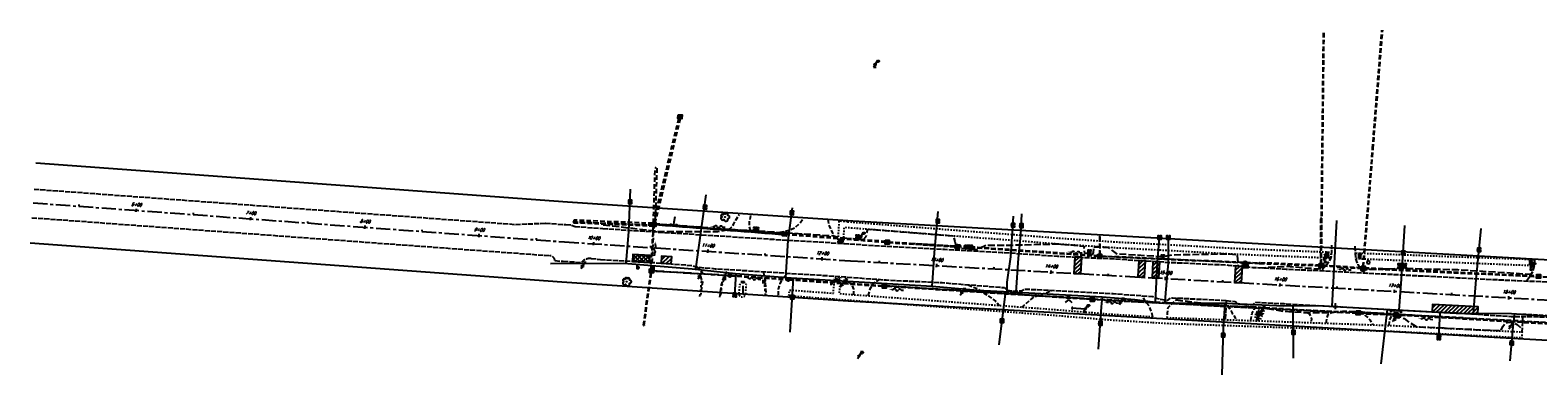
# Model space of a CAD drawing. Extents: x 1880404 to 3762880, y 267072 to 534593.
# Tile 1 of 7: x 1880404 to 1881719, y 267231 to 267531. Entities that reach past the tile are written whole.
import ezdxf
from ezdxf.enums import TextEntityAlignment as Align

# ---------------------------------------------------------------- set-up
doc = ezdxf.new("R2010")
doc.units = 0
doc.header["$LTSCALE"] = 20
doc.header["$MEASUREMENT"] = 0
for name, pattern in [('DR_X_STM (no text)', [0.3, 0.2, -0.1]), ('GE_X_CENTERLINE 2', [1, 0.625, -0.125, 0.125, -0.125]), ('PV_X_CURB', [0.27, 0.22, -0.05]), ('PV_X_DRIVE', [0.25, 0.175, -0.075]), ('PV_X_EP', [0.27, 0.22, -0.05]), ('PV_X_Shoulder', [0.4, 0.3, -0.1]), ('X_Existing 2', [0.125, 0.0625, -0.0625]), ('X_Existing 3', [0.2, 0.1, -0.1])]:
    doc.linetypes.add(name, pattern=pattern)
doc.layers.get('0').update_dxf_attribs({"linetype": 'CONTINUOUS', "plot": 0})
for name, color, linetype in [('DR_P_HEADWALL', 110, 'CONTINUOUS'), ('DR_P_STM', 130, 'CONTINUOUS'), ('DR_X_BLOCKS', 124, 'CONTINUOUS'), ('DR_X_FLOW', 124, 'CONTINUOUS'), ('DR_X_FLOW_ARROW', 124, 'CONTINUOUS'), ('DR_X_STM', 124, 'DR_X_STM (no text)'), ('GE_X_CL_ROAD', 2, 'GE_X_CENTERLINE 2'), ('GE_X_TEXT', 2, 'CONTINUOUS'), ('PV_P_REPLACEMENT_HATCH', 8, 'CONTINUOUS'), ('PV_X_CURB_RAMP', 1, 'PV_X_CURB'), ('PV_X_DRIVE', 11, 'PV_X_DRIVE'), ('PV_X_EOP', 240, 'PV_X_EP'), ('PV_X_SHOULDER', 33, 'PV_X_Shoulder'), ('PV_X_WALK', 1, 'X_Existing 2'), ('RD_X_BLOCKS', 1, 'CONTINUOUS'), ('RD_X_MBPB', 1, 'CONTINUOUS'), ('RD_X_MISC', 1, 'X_Existing 3'), ('RW_X_RW', 220, 'RW_X_Ex RW'), ('SN_X_BLOCKS', 94, 'CONTINUOUS'), ('SN_X_SIGN_PRIVATE', 2, 'CONTINUOUS'), ('SN_X_SIGN_PUBLIC', 94, 'CONTINUOUS'), ('UT_P_TELE_BLOCKS', 30, 'CONTINUOUS'), ('UT_X_GUY', 1, 'CONTINUOUS'), ('UT_X_POLES', 1, 'CONTINUOUS'), ('UT_X_TELE_BLOCKS', 32, 'CONTINUOUS'), ('UT_X_WATER', 150, 'UT_X_WATER'), ('UT_X_WATER_BLOCKS', 150, 'CONTINUOUS'), ('VG_X_BLOCKS', 94, 'CONTINUOUS'), ('VG_X_LANDSCAPE', 94, 'X_Existing 2')]:
    doc.layers.add(name, color=color, linetype=linetype)
doc.styles.add('LINETYPE', font='romans.shx', dxfattribs={"width": 0.9})
doc.styles.add('romans', font='romans.shx', dxfattribs={"width": 0.75, "oblique": 22.5})
doc.linetypes.add('RW_X_Ex RW', pattern='A,1,-0.25,1,-0.25,1,-0.25,1,-0.25,["Ex. R/W",LINETYPE,S=0.1,R=0,X=-0.195,Y=-0.05],-0.5', length=5.5)
doc.linetypes.add('UT_X_WATER', pattern='A,0.25,-0.15,0.25,-0.15,0.25,-0.15,0.25,-0.15,0.25,["W",LINETYPE,S=0.1,R=0,X=0.043,Y=-0.05],-0.2', length=2.05)

# ---------------------------------------------------------------- blocks, each defined once
blk = doc.blocks.new('CBS22B-X')
at = {"color": 8}
for p, q in [((-1.1, -0.6), (0.6, 1.1)), ((-1.1, 0.5), (-0.5, 1.1)), ((-0.5, -1.1), (1.1, 0.5)), ((0.6, -1.1), (1.1, -0.6))]:
    blk.add_line(p, q, dxfattribs=at)
at = {"color": 124}
blk.add_lwpolyline([(-1.7, 1.7), (1.7, 1.7), (1.7, -1.7), (-1.7, -1.7), (-1.7, 1.7)], close=True, dxfattribs=at)
at = {"color": 124, "flags": 128}
blk.add_lwpolyline([(-1.1, 1.1), (1.1, 1.1), (1.1, -1.1), (-1.1, -1.1), (-1.1, 1.1)], close=True, dxfattribs=at)
at = {"color": 8}
for points in [[(-0.4, 1), (-1, 1), (-1, 0.4)], [(1, 0.4), (1, 1), (0.4, 1)], [(-1, -0.4), (-1, -1), (-0.4, -1)], [(0.4, -1), (1, -1), (1, -0.4)]]:
    blk.add_lwpolyline(points, dxfattribs=at)
blk = doc.blocks.new('WM')
at = {"lineweight": -2, "flags": 128}
for points in [[(-0.02, 0.075), (-0.075, 0.075), (-0.075, 0.02)], [(-0.033, 0.045), (-0.017, -0.045), (0, 0.045), (0.017, -0.045), (0.033, 0.045)], [(0.075, 0.02), (0.075, 0.075), (0.02, 0.075)], [(-0.075, -0.02), (-0.075, -0.075), (-0.02, -0.075)], [(0.02, -0.075), (0.075, -0.075), (0.075, -0.02)]]:
    blk.add_lwpolyline(points, dxfattribs=at)
at = {"lineweight": -2}
blk.add_circle((0, 0), 0.0675, dxfattribs=at)
blk = doc.blocks.new('WGV')
at = {"lineweight": -2}
for p, q in [((0.032, 0.102), (-0.032, 0.102)), ((0, 0.07), (0, 0.134))]:
    blk.add_line(p, q, dxfattribs=at)
at = {"lineweight": -2, "flags": 128}
blk.add_lwpolyline([(-0.032, 0.041), (-0.016, -0.045), (0, 0.041), (0.016, -0.045), (0.032, 0.041)], dxfattribs=at)
at = {"lineweight": -2, "extrusion": (0, 0, -1)}
blk.add_arc((0, 0), 0.07, 330.01836, 29.98164, dxfattribs=at)
at = {"lineweight": -2}
for start, end in [(60.01836, 120.01574), (330.01836, 29.98164), (239.98426, 299.98164)]:
    blk.add_arc((0, 0), 0.07, start, end, dxfattribs=at)
blk = doc.blocks.new('CBR7-X')
at = {"color": 8}
for p, q in [((-0.7, -0.2), (0.2, 0.7)), ((-0.5, -0.5), (0.5, 0.5)), ((-0.2, -0.7), (0.7, 0.2))]:
    blk.add_line(p, q, dxfattribs=at)
at = {"color": 124}
for radius in [1.42, 0.75]:
    blk.add_circle((0, 0), radius, dxfattribs=at)
blk = doc.blocks.new('FH')
for p, q in [((0.06, 0.103), (-0.06, 0.103)), ((0, 0.06), (0, 0.146)), ((-0.042, -0.042), (-0.146, -0.146)), ((0.042, -0.042), (0.146, -0.146))]:
    blk.add_line(p, q)
for start, end in [(140.02099, 184.06293), (68.13946, 112.03798), (356.01648, 39.98885), (211.87877, 255.84793), (283.82389, 329.90967)]:
    blk.add_arc((0, 0), 0.06, start, end)
blk = doc.blocks.new('MB')
at = {"color": 11}
for p, q in [((-0.061, -0.026), (-0.061, 0.024)), ((0.061, -0.026), (0.061, 0.024))]:
    blk.add_line(p, q, dxfattribs=at)
at = {"color": 11, "flags": 128}
for points in [[(-0.061, 0.05), (-0.061, 0.1), (-0.013, 0.1)], [(-0.003, 0.051), (-0.007, 0.054), (-0.009, 0.056), (-0.01, 0.057), (-0.012, 0.058), (-0.014, 0.059), (-0.016, 0.06), (-0.02, 0.061), (-0.022, 0.061), (-0.025, 0.061), (-0.029, 0.061), (-0.032, 0.059), (-0.034, 0.057), (-0.037, 0.054), (-0.038, 0.052), (-0.039, 0.05), (-0.04, 0.047), (-0.04, 0.016), (0.04, 0.016), (0.04, 0.051), (0.037, 0.055), (0.034, 0.059), (0.029, 0.062), (0.024, 0.064), (0.018, 0.065), (0.014, 0.065), (0.01, 0.064), (0.005, 0.061), (0.001, 0.058), (-0.003, 0.051), (-0.003, 0.016)], [(0.013, 0.1), (0.061, 0.1), (0.061, 0.05)], [(-0.013, -0.1), (-0.061, -0.1), (-0.061, -0.052)], [(0.04, -0.065), (-0.04, -0.065), (0.04, -0.036), (-0.04, -0.008), (0.04, -0.008)], [(0.061, -0.052), (0.061, -0.1), (0.013, -0.1)]]:
    blk.add_lwpolyline(points, dxfattribs=at)
blk = doc.blocks.new('PB')
at = {"color": 21}
for p, q in [((-0.026, 0.061), (0.025, 0.061)), ((-0.026, -0.061), (0.025, -0.061))]:
    blk.add_line(p, q, dxfattribs=at)
at = {"color": 21, "flags": 128}
for points in [[(-0.1, 0.013), (-0.1, 0.061), (-0.051, 0.061)], [(-0.061, -0.04), (-0.061, 0.04), (-0.031, 0.04), (-0.028, 0.039), (-0.024, 0.038), (-0.022, 0.037), (-0.02, 0.036), (-0.017, 0.032), (-0.015, 0.029), (-0.014, 0.024), (-0.014, 0.017), (-0.015, 0.014), (-0.016, 0.01), (-0.019, 0.006), (-0.021, 0.004), (-0.023, 0.003), (-0.026, 0.002), (-0.031, 0.001), (-0.061, 0.001)], [(0.048, 0.003), (0.051, 0.007), (0.053, 0.009), (0.054, 0.01), (0.055, 0.012), (0.056, 0.014), (0.056, 0.016), (0.058, 0.02), (0.058, 0.022), (0.058, 0.025), (0.057, 0.029), (0.056, 0.032), (0.054, 0.034), (0.051, 0.037), (0.048, 0.038), (0.047, 0.039), (0.044, 0.04), (0.013, 0.04), (0.013, -0.04), (0.048, -0.04), (0.052, -0.037), (0.056, -0.034), (0.059, -0.029), (0.061, -0.024), (0.061, -0.018), (0.061, -0.014), (0.06, -0.01), (0.058, -0.005), (0.055, -0.001), (0.048, 0.003), (0.013, 0.003)], [(0.05, 0.061), (0.1, 0.061), (0.1, 0.013)], [(-0.051, -0.061), (-0.1, -0.061), (-0.1, -0.013)], [(0.1, -0.013), (0.1, -0.061), (0.05, -0.061)]]:
    blk.add_lwpolyline(points, dxfattribs=at)
blk = doc.blocks.new('PLP')
for p, q in [((0.109, 0.181), (0.02, 0.033)), ((0.071, 0.117), (0.152, 0.117)), ((0.109, 0.181), (0.152, 0.181)), ((-0.072, -0.119), (0.046, -0.119))]:
    blk.add_line(p, q)
blk.add_lwpolyline([(-0.02, -0.033), (-0.072, -0.119)])
blk.add_circle((0, 0), 0.0391)
at = {"extrusion": (0, 0, -1)}
blk.add_arc((-0.152, 0.149), 0.0319, 88.8767, 271.1233, dxfattribs=at)
blk = doc.blocks.new('SGN1P')
at = {"layer": 'SN_X_SIGN_PUBLIC', "linetype": 'Continuous'}
for p, q in [((0, 0), (-0.08, 0)), ((0, 0.08), (0, -0.08))]:
    blk.add_line(p, q, dxfattribs=at)
blk = doc.blocks.new('TREE')
blk.add_lwpolyline([(-0.115, 0.016, 1.488178), (-0.05, -0.105, 1.135371), (0.116, -0.069, 1.216492), (0.115, 0.072, 1.204588), (0.012, 0.121, 1.326676), (-0.081, 0.105, 1.740436), (-0.115, 0.016)], format="xyb", close=True)
blk.add_circle((0, 0), 0.009)
blk = doc.blocks.new('TELP')
at = {"layer": 'UT_P_TELE_BLOCKS', "color": 32, "linetype": 'Continuous'}
for p, q in [((0.109, 0.181), (0.02, 0.033)), ((0.05, 0.181), (0.168, 0.181))]:
    blk.add_line(p, q, dxfattribs=at)
blk.add_lwpolyline([(-0.02, -0.033), (-0.072, -0.119)], dxfattribs=at)
blk.add_circle((0, 0), 0.0391, dxfattribs=at)
blk = doc.blocks.new('DOMES')
for p, q in [((4, 2), (0, 2)), ((0, 2), (0, 0)), ((0, 0), (4, 0)), ((4, 0), (4, 2))]:
    blk.add_line(p, q)
for centre in [(0.3, 1.7), (0.3, 1.3), (0.3, 1), (0.3, 0.7), (0.3, 0.3), (0.7, 1.7), (0.7, 1.3), (0.7, 1), (0.7, 0.7), (0.7, 0.3), (1, 1.7), (1, 1.3), (1, 1), (1, 0.7), (1, 0.3), (1.3, 1.7), (1.3, 1.3), (1.3, 1), (1.3, 0.7), (1.3, 0.3), (1.7, 1.7), (1.7, 1.3), (1.7, 1), (1.7, 0.7), (1.7, 0.3), (2, 1.7), (2, 1.3), (2, 1), (2, 0.7), (2, 0.3), (2.3, 1.7), (2.3, 1.3), (2.3, 1), (2.3, 0.7), (2.3, 0.3), (2.7, 1.7), (2.7, 1.3), (2.7, 1), (2.7, 0.7), (2.7, 0.3), (3, 1.7), (3, 1.3), (3, 1), (3, 0.7), (3, 0.3), (3.3, 1.7), (3.3, 1.3), (3.3, 1), (3.3, 0.7), (3.3, 0.3), (3.7, 1.7), (3.7, 1.3), (3.7, 1), (3.7, 0.7), (3.7, 0.3)]:
    blk.add_circle(centre, 0.115)
blk = doc.blocks.new('SGN1B')
for p, q in [((-0.04, -0.08), (-0.04, 0.08)), ((-0.04, 0), (0.04, 0)), ((0.04, -0.08), (0.04, 0.08))]:
    blk.add_line(p, q)
blk = doc.blocks.new('TPW')
at = {"color": 32}
for p, q in [((0.121, 0.201), (0.02, 0.033)), ((0.062, 0.201), (0.18, 0.201)), ((0.071, 0.117), (0.152, 0.117)), ((0.109, 0.181), (0.152, 0.181))]:
    blk.add_line(p, q, dxfattribs=at)
blk.add_lwpolyline([(-0.02, -0.033), (-0.072, -0.119)], dxfattribs=at)
blk.add_circle((0, 0), 0.0391, dxfattribs=at)
at = {"color": 32, "extrusion": (0, 0, -1)}
blk.add_arc((-0.152, 0.149), 0.0319, 88.8767, 271.1233, dxfattribs=at)
blk = doc.blocks.new('TLPP')
for p, q in [((0.121, 0.201), (0.02, 0.033)), ((0.062, 0.201), (0.18, 0.201)), ((0.071, 0.117), (0.152, 0.117)), ((0.109, 0.181), (0.152, 0.181)), ((-0.072, -0.119), (0.046, -0.119))]:
    blk.add_line(p, q)
blk.add_lwpolyline([(-0.02, -0.033), (-0.072, -0.119)])
blk.add_circle((0, 0), 0.0391)
at = {"extrusion": (0, 0, -1)}
blk.add_arc((-0.152, 0.149), 0.0319, 88.8767, 271.1233, dxfattribs=at)
blk = doc.blocks.new('POST')
at = {"color": 32, "lineweight": -2}
for p, q in [((0, 0.075), (-0.065, 0.037)), ((-0.065, 0.037), (-0.065, -0.038)), ((0.065, 0.037), (0, 0.075)), ((0.065, -0.038), (0.065, 0.037)), ((-0.065, -0.038), (0, -0.075)), ((0, -0.075), (0.065, -0.038))]:
    blk.add_line(p, q, dxfattribs=at)
blk = doc.blocks.new('FLARROW')
at = {"layer": 'DR_X_BLOCKS', "linetype": 'Continuous'}
for points in [[(-0.191, 0.021), (-0.283, 0.021)], [(0.237, 0.021), (0.191, 0.021)]]:
    blk.add_lwpolyline(points, dxfattribs=at)
for centre, radius, start, end in [((-0.191, -0.021), 0.0428, 39.75894, 90.00124), ((-0.112, 0.044), 0.0602, 219.75894, 337.46515), ((0, 0), 0.0602, 20.79669, 159.20331), ((0.112, 0.044), 0.0602, 202.53485, 320.24106), ((0.191, -0.021), 0.0428, 89.99876, 140.24106)]:
    blk.add_arc(centre, radius, start, end, dxfattribs=at)
blk.add_solid([(0.237, 0.043), (0.366, 0.021), (0.237, 0)], dxfattribs=at)
blk = doc.blocks.new('BUDLIT')
for p, q in [((-0.052, 0), (-0.079, 0)), ((-0.048, 0.048), (-0.067, 0.067)), ((0, 0.064), (0, 0.091)), ((0.067, 0.067), (0.048, 0.048)), ((0.079, 0), (0.052, 0)), ((-0.048, -0.048), (-0.067, -0.067)), ((0, -0.064), (0, -0.091)), ((0.067, -0.067), (0.048, -0.048))]:
    blk.add_line(p, q)
at = {"flags": 128}
blk.add_lwpolyline([(-0.033, -0.05), (0.033, -0.05), (0.033, 0.05), (-0.033, 0.05), (-0.033, -0.05)], close=True, dxfattribs=at)
blk = doc.blocks.new('ROCK')
at = {"color": 112, "flags": 128}
blk.add_lwpolyline([(-0.052, -0.033), (-0.053, 0.023), (-0.032, 0.051), (0.008, 0.053), (0.045, 0.042), (0.055, -0.009), (0.036, -0.051), (-0.019, -0.053), (-0.052, -0.033)], dxfattribs=at)
blk = doc.blocks.new('DM')
at = {"lineweight": -2}
h = blk.add_hatch(color=2, dxfattribs=at)
edge = h.paths.add_edge_path()
edge.add_arc((0, 0), 0.01, 0, 360)
at = {"color": 2, "lineweight": -2}
blk.add_arc((0.04, 0), 0.04, 90, 270, dxfattribs=at)

msp = doc.modelspace()

# ---------------------------------------------------------------- hatches: boundary and pattern name
at = {"layer": 'PV_P_REPLACEMENT_HATCH', "transparency": 33554559}
h = msp.add_hatch(dxfattribs=at)
h.set_pattern_fill('ANSI37', color=256, scale=20, angle=89.4161)
h.set_pattern_definition([(134.41611468, (2129130.3525, -1616245.5038), (-1.7856896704, -1.749660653), []), (224.41611468, (2129130.3525, -1616245.5038), (1.749660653, -1.7856896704), [])])
h.paths.add_polyline_path([(1880929.4, 267329.7), (1880944.4, 267328.8), (1880944.8, 267334.8), (1880929.8, 267335.8)])
h = msp.add_hatch(dxfattribs=at)
h.set_pattern_fill('ANSI31', color=256, scale=20, angle=-1.0459407)
h.paths.add_polyline_path([(1880954.4, 267328.2), (1880963.3, 267327.5), (1880963.7, 267333.5), (1880954.8, 267334.1)])
h = msp.add_hatch(dxfattribs=at)
h.set_pattern_fill('ANSI31', color=256, scale=20, angle=-1.0459)
h.set_pattern_definition([(43.95405933, (-5168.8366, 33992.6562), (-1.7352034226, 1.799741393), [])])
h.paths.add_polyline_path([(1881315.4, 267333.5), (1881314.6, 267319.2), (1881320.6, 267318.9), (1881321.4, 267333.2)])
h = msp.add_hatch(dxfattribs=at)
h.set_pattern_fill('ANSI31', color=256, scale=20, angle=-1.0459)
h.set_pattern_definition([(43.95405933, (-5113.1744, 33989.5262), (-1.7352034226, 1.799741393), [])])
h.paths.add_polyline_path([(1881371.1, 267330.5), (1881370.3, 267316.1), (1881376.3, 267315.7), (1881377.1, 267330.1)])
h = msp.add_hatch(dxfattribs=at)
h.set_pattern_fill('ANSI31', color=256, scale=20, angle=-1.0459)
h.set_pattern_definition([(43.95405933, (-5100.6202, 33988.8203), (-1.7352034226, 1.799741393), [])])
h.paths.add_polyline_path([(1881383.6, 267329.7), (1881382.8, 267315.4), (1881388.8, 267315), (1881389.6, 267329.4)])
h = msp.add_hatch(dxfattribs=at)
h.set_pattern_fill('ANSI31', color=256, scale=20, angle=-1.0459)
h.set_pattern_definition([(43.95405933, (-5028.652, 33984.7733), (-1.7352034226, 1.799741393), [])])
h.paths.add_polyline_path([(1881455.6, 267325.9), (1881454.8, 267311.3), (1881460.8, 267311), (1881461.6, 267325.3)])
h = msp.add_hatch(dxfattribs=at)
h.set_pattern_fill('ANSI31', color=256, scale=20, angle=-0.4632)
h.set_pattern_definition([(44.53682868, (3489.0487, -19159.5013), (-1.7534189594, 1.7819994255), [])])
h.paths.add_polyline_path([(1881627.1, 267285.7), (1881648.1, 267284.7), (1881667, 267283.5), (1881667.4, 267289.9), (1881627.4, 267292.1)])

# ---------------------------------------------------------------- linework, layer by layer
at = {"layer": 'DR_P_HEADWALL'}
for points in [[(1880962.1, 267362.2), (1880963.1, 267362.1), (1880963, 267360.6), (1880962, 267360.7)], [(1880967.1, 267361.8), (1880968.1, 267361.7), (1880968, 267360.2), (1880967, 267360.3)]]:
    msp.add_lwpolyline(points, close=True, dxfattribs=at)
at = {"layer": 'DR_P_STM'}
for points in [[(1880962.6, 267361.7), (1880962.5, 267361.2)], [(1880962.5, 267361.2), (1880967.5, 267360.8)], [(1880962.6, 267361.7), (1880967.5, 267361.3)], [(1880967.5, 267360.8), (1880967.5, 267361.3)]]:
    msp.add_lwpolyline(points, dxfattribs=at)
at = {"layer": 'DR_X_FLOW'}
msp.add_polyline3d([(1880966.5, 267368.4, 1142.2), (1880965.5, 267363.9, 1142), (1880965.1, 267361.9, 1141.8)], dxfattribs=at)
at = {"layer": 'DR_X_STM'}
for points in [[(1881530.1, 267327.1), (1881532.4, 267530)], [(1881530.6, 267327.1), (1881532.9, 267530)], [(1881575.1, 267428), (1881583.3, 267531.4)], [(1881575.7, 267427.9), (1881584, 267531.3)], [(1880947.7, 267363), (1880969.9, 267454.7)], [(1880949.3, 267363), (1880971.4, 267454.6)], [(1881566.8, 267324.9), (1881575.2, 267427.9)], [(1881567.3, 267324.9), (1881575.7, 267427.9)], [(1881060.9, 267352.9), (1880949.2, 267361.5), (1880949.3, 267362), (1881061, 267353.4)], [(1881150.5, 267346), (1881063.2, 267353)], [(1881150.5, 267347), (1881063.3, 267354)], [(1881152.6, 267346.5), (1881171.2, 267345.3)], [(1881152.8, 267346.7), (1881212, 267343.1)], [(1881152.8, 267346), (1881211.9, 267342.4)], [(1881336.3, 267334.6), (1881214, 267342.9)], [(1881214, 267342.3), (1881214, 267342.9)], [(1881336.2, 267333.9), (1881214, 267342.3)], [(1881336, 267334), (1881214.2, 267342.3)], [(1881336, 267334.6), (1881214.3, 267342.9)], [(1881337.6, 267335), (1881337.6, 267351.3)], [(1881337.6, 267335), (1881337.6, 267351.3)], [(1880939, 267273.9), (1880945.5, 267320.3)], [(1880939.6, 267273.8), (1880946.1, 267320.3)], [(1881014.9, 267317.6), (1881064.7, 267314.2)], [(1881015, 267317.6), (1881064.5, 267314.2)], [(1881015, 267317.1), (1881064.5, 267313.7)], [(1881568.1, 267324.1), (1881718.9, 267317.1)], [(1881568.1, 267323.4), (1881718.8, 267316.4)], [(1881065.7, 267314.2), (1881148.2, 267308.6)], [(1881065.9, 267313.6), (1881148.1, 267307.9)], [(1881066, 267314.1), (1881148.1, 267308.4)], [(1881150.1, 267308.6), (1881329.7, 267297)], [(1881329.5, 267296.9), (1881150.4, 267308.2)], [(1881329.5, 267296.4), (1881150.4, 267307.7)], [(1881331.8, 267297), (1881561.4, 267285.1)], [(1881561.4, 267284.2), (1881331.8, 267296.2)], [(1881563.7, 267285), (1881594.3, 267283.5)], [(1881563.7, 267284.3), (1881594.3, 267282.9)], [(1881759.5, 267273.7), (1881596.6, 267283.4)], [(1881759.4, 267273.1), (1881596.6, 267282.7)]]:
    msp.add_lwpolyline(points, dxfattribs=at)
for points, elevation in [([(1880950, 267410.9, 1.000464), (1880950.7, 267410.9), (1880949.2, 267362.9), (1880947.7, 267363), (1880949.2, 267411, -1.000464), (1880950, 267410.9)], 1144.9), ([(1881058, 267354.2, -1.011208), (1881058, 267353.9), (1880949.2, 267362.2), (1880949.2, 267362.7), (1881058, 267354.4), (1881058, 267354.4, 1.011208), (1881058, 267354.2)], 1144.9), ([(1881758.9, 267274.5, -1.007925), (1881758.9, 267274.1), (1881596.2, 267282.9), (1881596.3, 267283.7), (1881758.9, 267274.9), (1881758.9, 267274.9, 1.007925), (1881758.9, 267274.5)], 1151.9)]:
    msp.add_lwpolyline(points, format="xyb", close=True, dxfattribs=dict(at, elevation=elevation))
for points in [[(1881530, 267367.5, -1.002379), (1881530.3, 267367.5, 1.002379), (1881530.5, 267367.5), (1881530.4, 267326.9), (1881529.9, 267326.9), (1881530, 267367.5)], [(1880878.2, 267364.9, 0.982079), (1880878.2, 267364.1), (1880947.1, 267361.4), (1880947.2, 267362.9), (1880878.2, 267365.6, -0.982079), (1880878.2, 267364.9)], [(1880878.2, 267364.9, 0.982079), (1880878.2, 267364.1), (1880947.1, 267361.4), (1880947.2, 267362.9), (1880878.2, 267365.6, -0.982079), (1880878.2, 267364.9)], [(1880878.2, 267363.7, 0.982251), (1880878.2, 267363.4), (1880947.2, 267360.7), (1880947.2, 267361.2), (1880878.2, 267363.9), (1880878.2, 267363.9, -0.982251), (1880878.2, 267363.7)], [(1880878.2, 267363.7, 0.982251), (1880878.2, 267363.4), (1880947.2, 267360.7), (1880947.2, 267361.2), (1880878.2, 267363.9), (1880878.2, 267363.9, -0.982251), (1880878.2, 267363.7)], [(1881337.2, 267351.4, 1.005202), (1881336.9, 267351.4), (1881336.9, 267335), (1881337.4, 267335), (1881337.4, 267351.4, -1.005202), (1881337.2, 267351.4)], [(1881337.2, 267351.4, 1.005202), (1881336.9, 267351.4), (1881336.9, 267335), (1881337.4, 267335), (1881337.4, 267351.4, -1.005202), (1881337.2, 267351.4)], [(1881464.6, 267328.1), (1881464.6, 267328.7), (1881476.6, 267328.4, -0.981156), (1881476.5, 267328.1, 0.981156), (1881476.5, 267327.7), (1881464.6, 267328.1)], [(1881464.6, 267328.1), (1881464.6, 267328.7), (1881476.6, 267328.4, -0.981156), (1881476.5, 267328.1, 0.981156), (1881476.5, 267327.7), (1881464.6, 267328.1)], [(1881476.8, 267327.9), (1881529.3, 267325.8), (1881529.3, 267326.3), (1881476.8, 267328.4), (1881476.8, 267328.4, -0.983217), (1881476.8, 267328.2, 0.983217), (1881476.8, 267327.9)], [(1881476.8, 267327.9), (1881529.3, 267325.8), (1881529.3, 267326.3), (1881476.8, 267328.4), (1881476.8, 267328.4, -0.983217), (1881476.8, 267328.2, 0.983217), (1881476.8, 267327.9)]]:
    msp.add_lwpolyline(points, format="xyb", close=True, dxfattribs=at)
for points in [[(1880948.4, 267361), (1880947.4, 267361.1), (1880945.3, 267322.4), (1880946.3, 267322.3), (1880948.4, 267361)], [(1880948.4, 267361), (1880947.4, 267361.1), (1880945.3, 267322.4), (1880946.3, 267322.3), (1880948.4, 267361)], [(1881058, 267353.4), (1881058, 267353.4), (1881058.1, 267353.4), (1881058.1, 267353.3), (1881058.1, 267353.2), (1881058, 267353.2), (1880949.2, 267361.5), (1880949.3, 267362), (1881058, 267353.7), (1881058, 267353.7), (1881057.9, 267353.6), (1881057.9, 267353.5), (1881057.9, 267353.4), (1881058, 267353.4)], [(1881058, 267353.7), (1881058, 267353.7)], [(1881172.2, 267344.9), (1881172.2, 267345.5), (1881212.1, 267343), (1881212.1, 267342.4), (1881172.2, 267344.9)], [(1881338, 267333.9), (1881338.1, 267334.5), (1881463.5, 267328.9), (1881463.5, 267328.2), (1881338, 267333.9)], [(1881338, 267333.9), (1881338.1, 267334.5), (1881463.5, 267328.9), (1881463.5, 267328.2), (1881338, 267333.9)], [(1881531.2, 267325.6), (1881531.3, 267326.6), (1881566, 267324.2), (1881565.9, 267323.2), (1881531.2, 267325.6)], [(1881531.2, 267325.6), (1881531.3, 267326.6), (1881566, 267324.2), (1881565.9, 267323.2), (1881531.2, 267325.6)], [(1881746.2, 267315.4), (1881746.1, 267314.7), (1881567.9, 267323.4), (1881568, 267324.1), (1881746.2, 267315.4)], [(1881331.5, 267296.2), (1881331.6, 267297), (1881548.2, 267285.8), (1881548.2, 267284.9), (1881331.5, 267296.2)], [(1881594.5, 267284), (1881594.4, 267283.1), (1881563.4, 267284.5), (1881563.4, 267285.4), (1881594.5, 267284)]]:
    msp.add_lwpolyline(points, close=True, dxfattribs=at)
at = {"layer": 'DR_X_STM', "elevation": 1144.9}
msp.add_lwpolyline([(1881061, 267353.7), (1880949.2, 267362.2), (1880949.2, 267362.7), (1881061, 267354.2)], dxfattribs=at)
at = {"layer": 'DR_X_STM'}
for points, elevation in [([(1881058, 267354.4), (1881058, 267354.4)], 1144.9), ([(1881013.7, 267317.6), (1881013.7, 267317.1), (1880947, 267321.1), (1880947, 267321.6), (1881013.7, 267317.6)], 1138.7), ([(1881013.7, 267317.6), (1881013.7, 267317.1), (1880947, 267321.1), (1880947, 267321.6), (1881013.7, 267317.6)], 1138.7)]:
    msp.add_lwpolyline(points, close=True, dxfattribs=dict(at, elevation=elevation))
msp.add_circle((1880939.5, 267273.8), 0.167, dxfattribs=at)
msp.add_arc((1880939.1, 267273.9), 0.167, 172.4629, 352.4629, dxfattribs=at)
at = {"layer": 'GE_X_CL_ROAD'}
msp.add_lwpolyline([(1880406.5, 267380.7), (1880870.2, 267346.7), (1881119.7, 267330.2), (1881893.5, 267286.7)], dxfattribs=at)
at = {"layer": 'GE_X_TEXT'}
for points in [[(1880446.5, 267379.2), (1880446.4, 267377.8)], [(1880496.3, 267375.6), (1880496.1, 267372.8)], [(1880546.2, 267371.9), (1880546.1, 267370.5)], [(1880596.1, 267368.2), (1880595.9, 267365.5)], [(1880645.9, 267364.6), (1880645.8, 267363.2)], [(1880695.8, 267360.9), (1880695.6, 267358.1)], [(1880745.7, 267357.3), (1880745.6, 267355.9)], [(1880795.5, 267353.6), (1880795.3, 267350.8)], [(1880845.4, 267350), (1880845.3, 267348.6)], [(1880895.3, 267346.5), (1880895.1, 267343.7)], [(1880945.2, 267343.2), (1880945.1, 267341.8)], [(1880995.1, 267339.9), (1880994.9, 267337.1)], [(1881044.9, 267336.5), (1881044.8, 267335.1)], [(1881094.8, 267333.2), (1881094.6, 267330.4)], [(1881144.7, 267330.2), (1881144.6, 267328.8)], [(1881194.6, 267327.4), (1881194.5, 267324.6)], [(1881244.6, 267324.6), (1881244.5, 267323.2)], [(1881294.5, 267321.7), (1881294.3, 267318.9)], [(1881344.4, 267318.9), (1881344.3, 267317.5)], [(1881394.3, 267316.1), (1881394.2, 267313.3)], [(1881444.3, 267313.3), (1881444.2, 267311.9)], [(1881494.2, 267310.5), (1881494, 267307.7)], [(1881544.1, 267307.7), (1881544, 267306.3)], [(1881594, 267304.9), (1881593.9, 267302.1)], [(1881643.9, 267302.1), (1881643.9, 267300.7)], [(1881693.9, 267299.3), (1881693.7, 267296.5)]]:
    msp.add_lwpolyline(points, dxfattribs=at)
at = {"layer": 'PV_P_REPLACEMENT_HATCH'}
for points in [[(1880929.4, 267329.7), (1880944.4, 267328.8), (1880944.8, 267334.8), (1880929.8, 267335.8)], [(1880954.4, 267328.2), (1880963.3, 267327.5), (1880963.7, 267333.5), (1880954.8, 267334.1)], [(1881315.4, 267333.5), (1881314.6, 267319.2), (1881320.6, 267318.9), (1881321.4, 267333.2)], [(1881371.1, 267330.5), (1881370.3, 267316.1), (1881376.3, 267315.7), (1881377.1, 267330.1)], [(1881383.6, 267329.7), (1881382.8, 267315.4), (1881388.8, 267315), (1881389.6, 267329.4)], [(1881455.6, 267325.9), (1881454.8, 267311.3), (1881460.8, 267311), (1881461.6, 267325.3)], [(1881627.1, 267285.7), (1881648.1, 267284.7), (1881667, 267283.5), (1881667.4, 267289.9), (1881627.4, 267292.1)]]:
    msp.add_lwpolyline(points, close=True, dxfattribs=at)
at = {"layer": 'PV_X_DRIVE', "flags": 128}
for points in [[(1881013.5, 267357.6), (1881016.1, 267359.9), (1881018, 267362.3), (1881019.6, 267365.6), (1881022.6, 267370.7)], [(1881032.5, 267369.6), (1881031.4, 267364.8), (1881031.2, 267360.6), (1881032, 267356.8)], [(1881058, 267355.1), (1881066, 267356.8), (1881071.7, 267359.4), (1881075.7, 267363.1), (1881079.1, 267368.2)], [(1881099.9, 267366.3), (1881100.6, 267361.8), (1881102.7, 267357), (1881105, 267352.1)], [(1880985.4, 267324.8), (1880987.9, 267322.8), (1880989.4, 267320.9), (1880989.8, 267319), (1880989.4, 267317.3), (1880988.7, 267316.3), (1880989.7, 267313.7), (1880990.4, 267311.6), (1880988.8, 267300.1)], [(1881005.7, 267298.5), (1881007.1, 267309.1), (1881009.2, 267315.7), (1881013, 267322.6)], [(1881043.5, 267320.7), (1881045.1, 267312.9), (1881045.6, 267305.8), (1881045.9, 267300.3)], [(1881056.8, 267300.1), (1881056.9, 267305.4), (1881058.4, 267310.4), (1881060.3, 267314.6), (1881064.6, 267319.4)], [(1881114.8, 267316.1), (1881120.7, 267308.9), (1881122.4, 267305.5), (1881122.3, 267300.6)], [(1881135.2, 267299.7), (1881137.1, 267306.2), (1881139, 267309.5), (1881141.1, 267311.6), (1881144.7, 267313.9)], [(1881222.4, 267309.3), (1881230.6, 267305.7), (1881238.9, 267300.1), (1881246.1, 267295.1), (1881249.8, 267291.2)], [(1881269.2, 267289.8), (1881275.6, 267295.3), (1881280.7, 267299.1), (1881289.3, 267301.9), (1881295.4, 267304.4)], [(1881383.6, 267281.4), (1881382.1, 267285.8), (1881380.3, 267290.9), (1881377, 267294.8), (1881374.3, 267299.7)], [(1881405.4, 267297.7), (1881400, 267292.7), (1881396.5, 267289), (1881396, 267284.4), (1881395.7, 267280.6)], [(1881448.8, 267291), (1881450.4, 267288.6), (1881452.8, 267284.4), (1881455.3, 267280.3), (1881456.1, 267278.5)], [(1881468.9, 267278), (1881469.5, 267282.1), (1881470.1, 267284.4), (1881472, 267287.9), (1881475, 267290.1)], [(1881518.7, 267284.9), (1881520.1, 267283.8), (1881521, 267282), (1881521.8, 267279.4), (1881521.7, 267276.2)], [(1881534.7, 267275.7), (1881535.3, 267280.3), (1881536.5, 267283.4), (1881539.6, 267285.2)], [(1881564.2, 267285.8), (1881566.1, 267284.3), (1881569.8, 267281.7), (1881572.9, 267278.7), (1881575.3, 267274.3)], [(1881589.7, 267273.7), (1881590.2, 267278.7), (1881591.9, 267282.4), (1881594, 267283.6)], [(1881705.8, 267268.1), (1881706.2, 267277.5), (1881706.4, 267283.8), (1881757.1, 267280.7), (1881756.8, 267274.6), (1881756, 267264.3)]]:
    msp.add_lwpolyline(points, dxfattribs=at)
msp.add_lwpolyline([(1881391.8, 267280.9), (1881391.8, 267280.9)], close=True, dxfattribs=at)
at = {"layer": 'PV_X_EOP'}
msp.add_lwpolyline([(1880407.4, 267392.7), (1880827.4, 267361.9), (1880853.5, 267363), (1880871.3, 267361.7), (1880876.1, 267361.4), (1880879.4, 267360.2), (1880903.5, 267358.3)], dxfattribs=at)
msp.add_lwpolyline([(1880405.5, 267367.8), (1880857.2, 267334.7, -0.356394), (1880861.8, 267330.3), (1880869, 267329.8), (1880885.1, 267328.7, -0.236068), (1880893.4, 267332.2), (1880901.5, 267331.4)], format="xyb", dxfattribs=at)
at = {"layer": 'PV_X_EOP', "flags": 128}
for points in [[(1880903.5, 267358.3), (1880953.2, 267355.2), (1881003.6, 267352), (1881053.2, 267348.9), (1881102.4, 267346), (1881151.8, 267342.8), (1881201.6, 267340.3), (1881252.1, 267337.5), (1881300.2, 267334.3), (1881350.9, 267331.8), (1881400.4, 267328.7), (1881449.2, 267326.5), (1881470.7, 267324.4), (1881499.8, 267323), (1881549.7, 267320.6), (1881599.8, 267318), (1881649.4, 267315.4), (1881699.3, 267313), (1881748.8, 267311)], [(1881532, 267321.5), (1881531.9, 267323.1), (1881535.5, 267327.1), (1881539.1, 267332.7), (1881539.5, 267337.7), (1881539.7, 267343.8)], [(1881559.6, 267342.9), (1881560.1, 267336.9), (1881560.2, 267332.2), (1881561.1, 267329.6), (1881562.4, 267326.8), (1881564.9, 267321.9), (1881569.8, 267319.5)], [(1880901.5, 267331.4), (1880949.9, 267328.5), (1880981.5, 267326.1), (1880985.8, 267324.7), (1881001.7, 267323.3), (1881099.9, 267317.2), (1881150.7, 267313.5), (1881199.7, 267311.1), (1881250, 267307.1), (1881253.9, 267306.8), (1881256.5, 267304.5), (1881263.1, 267303.8), (1881269, 267304), (1881271.7, 267305.5), (1881298.8, 267304.3), (1881348.8, 267301.5), (1881383.4, 267299.1), (1881386.5, 267297.5), (1881396.3, 267295.6), (1881399.6, 267298), (1881400.5, 267297.9), (1881447.5, 267295.5), (1881446.5, 267278.8)], [(1881709.6, 267312.6), (1881712.6, 267316.6), (1881715.2, 267321.1), (1881716.5, 267326.4), (1881716.7, 267331.4)], [(1881447.5, 267295.5), (1881455.1, 267294.7), (1881458.1, 267292.5), (1881464.6, 267292.1), (1881470.9, 267291.9), (1881473.3, 267294.1), (1881497.8, 267292.8), (1881549, 267289.9), (1881598.5, 267287.2), (1881648.1, 267284.7), (1881696.2, 267281.6), (1881748.8, 267281.2)]]:
    msp.add_lwpolyline(points, dxfattribs=at)
at = {"layer": 'PV_X_SHOULDER', "flags": 128}
for points in [[(1880903.8, 267361.6), (1880953.2, 267355.8), (1881003.9, 267355.8), (1881013.5, 267357.6), (1881013.5, 267357.6), (1881032, 267356.8), (1881105.1, 267352), (1881108.8, 267350.9)], [(1881113.7, 267350.1), (1881131, 267348.8), (1881133.2, 267351.4), (1881134.8, 267357.8), (1881152.7, 267356.4), (1881202.9, 267352.5), (1881209.5, 267351.9), (1881210.7, 267346.9), (1881211.3, 267344.7), (1881210.8, 267341.1), (1881214.7, 267340.3), (1881214.9, 267341.3), (1881229.5, 267339.9), (1881237.7, 267343.8), (1881252.2, 267343.7), (1881300.7, 267345), (1881323.4, 267343), (1881323.3, 267340.2), (1881323.5, 267337.7), (1881324.1, 267337.1), (1881325.6, 267336.7), (1881330.4, 267335.8), (1881331.2, 267336.1), (1881331.8, 267337.4), (1881332, 267342.5), (1881344, 267342), (1881348, 267339.2), (1881351.5, 267336.4), (1881393, 267333.9), (1881400.9, 267335.5), (1881449.2, 267336.3), (1881457.1, 267335.6), (1881457.7, 267325.7)], [(1881476.1, 267324.1), (1881499.9, 267325.4), (1881531.9, 267322.9)], [(1881564.5, 267322.7), (1881569.6, 267322.7), (1881599.7, 267323.6), (1881649.2, 267322.5), (1881699.5, 267319.4), (1881713.6, 267318.4)], [(1881403.6, 267296), (1881448.3, 267291), (1881474.9, 267290.1), (1881497.8, 267286.2), (1881518.7, 267284.9), (1881539.6, 267285.2), (1881548.9, 267286.3), (1881564.2, 267285.8), (1881594, 267283.6), (1881598.1, 267282.5), (1881602.6, 267279.7), (1881607.7, 267276.2), (1881613.1, 267272.8), (1881646.5, 267271.1), (1881687.1, 267269.2), (1881688.8, 267273), (1881690.4, 267275.3), (1881692.7, 267276.4), (1881696.5, 267276.7), (1881701.3, 267274.6), (1881705.9, 267270.3)]]:
    msp.add_lwpolyline(points, dxfattribs=at)
at = {"layer": 'PV_X_WALK', "flags": 128}
for points in [[(1881117.1, 267364.3), (1881109.6, 267364.7), (1881109.1, 267356.2), (1881108.5, 267345.6)], [(1881113.4, 267345.3), (1881113.9, 267353.3), (1881114.3, 267359.5), (1881152.2, 267356.5), (1881203, 267352.5), (1881252.8, 267348.8), (1881300.6, 267345), (1881351.9, 267341.6), (1881400.6, 267339.1), (1881449.1, 267336.4), (1881470.7, 267335.4), (1881500.3, 267334.2), (1881538.9, 267332.7), (1881539.4, 267337.7)], [(1881117.1, 267364.3), (1881152.5, 267361.5), (1881203.4, 267357.5), (1881253.1, 267353.8), (1881301, 267350), (1881352.2, 267346.6), (1881400.9, 267344.1), (1881449.4, 267341.4), (1881470.9, 267340.4), (1881500.5, 267339.2), (1881539.4, 267337.7)], [(1881560.4, 267337), (1881560.3, 267332.2), (1881599.3, 267330.6), (1881649.6, 267328.7), (1881700.1, 267326.7)], [(1881560.4, 267337), (1881599.5, 267335.6), (1881649.8, 267333.7), (1881716.7, 267331.4)], [(1881066, 267299.8), (1881066.5, 267304.7), (1881097.7, 267302.4), (1881104.7, 267301.9), (1881106, 267316.1), (1881110.9, 267316), (1881109.7, 267301.6), (1881149.7, 267298.6), (1881199, 267295), (1881250.5, 267291.2), (1881297.2, 267287.7), (1881347.4, 267283.6), (1881383.6, 267281.4)], [(1881700.1, 267326.7), (1881716.4, 267326.1)], [(1881066, 267299.8), (1881097.4, 267297.4), (1881104.4, 267296.9)], [(1881104.4, 267296.9), (1881149.3, 267293.6), (1881198.6, 267290), (1881250.1, 267286.2), (1881296.8, 267282.7), (1881347, 267278.6), (1881383.3, 267276.4)], [(1881383.3, 267276.4), (1881399, 267275.5), (1881496.7, 267272.1), (1881597.2, 267268.5), (1881646.3, 267266), (1881705.3, 267263.1)], [(1881395.7, 267280.7), (1881399.3, 267280.5), (1881496.9, 267277.1), (1881597.4, 267273.5), (1881646.6, 267271), (1881705.6, 267268.1), (1881705.6, 267268.1), (1881705.3, 267263.1)]]:
    msp.add_lwpolyline(points, dxfattribs=at)
at = {"layer": 'RD_X_MISC', "flags": 128}
for points in [[(1881113.2, 267348.8), (1881113, 267346.8), (1881109.1, 267347.1), (1881109.2, 267349.1)], [(1881534.8, 267337.4), (1881536.8, 267337.4), (1881536.6, 267333.4), (1881534.7, 267333.5)], [(1881562.9, 267332.5), (1881564.9, 267332.4), (1881565, 267336.3), (1881563.1, 267336.5)], [(1881714.2, 267330.6), (1881712.2, 267330.6), (1881712.1, 267326.7), (1881714.1, 267326.6)], [(1881110.1, 267311.9), (1881110.3, 267313.9), (1881106.4, 267314.2), (1881106.2, 267312.2)]]:
    msp.add_lwpolyline(points, close=True, dxfattribs=at)
for points in [[(1880988.3, 267299.1), (1880989.1, 267305.5), (1880989.7, 267311.3), (1880990, 267311.7), (1880988, 267316)], [(1881010.4, 267317.6), (1881007.4, 267309.3), (1881005.9, 267298.5)], [(1881045.5, 267299.6), (1881045.3, 267304.6), (1881044.3, 267314.9)]]:
    msp.add_lwpolyline(points, dxfattribs=at)
at = {"layer": 'RW_X_RW'}
for points in [[(1880409, 267415.6), (1880872.7, 267381.7), (1881121.8, 267365.1), (1881860, 267323.6)], [(1880403.9, 267345.8), (1880867.8, 267311.8), (1881117.5, 267295.2), (1881857.1, 267253.7)]]:
    msp.add_lwpolyline(points, dxfattribs=at)
at = {"layer": 'SN_X_SIGN_PRIVATE', "flags": 128}
msp.add_lwpolyline([(1881025.8, 267308.4), (1881025.7, 267301.1)], dxfattribs=at)
at = {"layer": 'UT_X_GUY', "elevation": 1146.9}
msp.add_lwpolyline([(1881324.5, 267288.1), (1881312.8, 267288.8)], dxfattribs=at)
at = {"layer": 'UT_X_WATER', "flags": 128}
for points in [[(1880923.9, 267327.8), (1880926.4, 267355.5), (1880927.8, 267392.7)], [(1880984.8, 267322.8), (1880993.7, 267387.6)], [(1881063.2, 267315.7), (1881065.2, 267348), (1881069.1, 267376.5)], [(1881191, 267308), (1881191.4, 267315.4), (1881192.9, 267337.1), (1881196.1, 267373.2)], [(1881256.3, 267303.3), (1881256.5, 267311.4), (1881259.5, 267333.6), (1881261.9, 267369.1)], [(1881264.3, 267302.9), (1881266.2, 267332.5), (1881268.3, 267352.6), (1881269.3, 267371.2)], [(1881539.8, 267290.4), (1881544, 267365.3)], [(1881598.5, 267287.2), (1881600.5, 267314.2), (1881603.4, 267361)], [(1881663.1, 267284.3), (1881665.5, 267313.9), (1881670, 267358.3)], [(1880857.9, 267327.7), (1880921.8, 267328), (1880981.5, 267323.2), (1881019.2, 267319.2), (1881067.8, 267315.3), (1881191, 267308), (1881191, 267308), (1881230.5, 267304.5), (1881264.5, 267302.9), (1881339.3, 267298.7), (1881367.8, 267296.3), (1881385.9, 267294.1), (1881387.6, 267329.5), (1881389.4, 267350)], [(1881396.9, 267349.8), (1881396.8, 267328.5), (1881394.5, 267302.1), (1881393.8, 267293.9), (1881400.4, 267293.3), (1881446.6, 267293.3), (1881497.8, 267290.9), (1881528.4, 267291.1), (1881542.1, 267290.3), (1881589.9, 267287.7), (1881610.9, 267286.4), (1881610.9, 267286.4), (1881648, 267284.4), (1881696.4, 267284.3), (1881770.5, 267279.2)], [(1881018.7, 267300.3), (1881019.9, 267319.2)], [(1881249.3, 267256.8), (1881252.8, 267285), (1881255, 267301.1), (1881254.9, 267303.3)], [(1881336.1, 267253.1), (1881338.7, 267289.9), (1881339.4, 267298.6)], [(1881443.9, 267230.7), (1881445, 267272.1), (1881445.9, 267284.1), (1881446.5, 267293.3)], [(1881582.7, 267240.3), (1881587.5, 267282.7), (1881588.2, 267287.8)], [(1881633, 267263), (1881634.2, 267285.1)], [(1881695.1, 267243), (1881697.9, 267272.7), (1881699.2, 267284.1)]]:
    msp.add_lwpolyline(points, dxfattribs=at)
at = {"layer": 'UT_X_WATER'}
for points, elevation in [([(1881067.1, 267267.8), (1881069.9, 267315.2)], 1146.7), ([(1881310, 267296.8), (1881310.2, 267300.3)], 1149.9), ([(1881506.3, 267245.2), (1881506, 267291)], 1150.1)]:
    msp.add_lwpolyline(points, dxfattribs=dict(at, elevation=elevation))
at = {"layer": 'VG_X_LANDSCAPE', "flags": 128}
msp.add_lwpolyline([(1881028.1, 267301.4), (1881028.8, 267309.6, 0.606749), (1881023, 267309.9), (1881022.2, 267301.8, 0.918893), (1881027.9, 267300.7), (1881028.1, 267301.4)], format="xyb", dxfattribs=at)
msp.add_lwpolyline([(1881474.6, 267278.5), (1881472.9, 267280.4), (1881473.4, 267283.8), (1881474.8, 267286.5), (1881476.2, 267287.6), (1881478.6, 267287.8), (1881480.4, 267286.7), (1881479.5, 267283.2), (1881477.4, 267279.5), (1881476.7, 267278.2)], close=True, dxfattribs=at)

# ---------------------------------------------------------------- block references
at = {"layer": 'DR_X_BLOCKS'}
for p, rotation in [((1880970.9, 267455.8), 356.4895693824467), ((1881062.1, 267353.6, 1146.1), 355.7160881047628), ((1881213.1, 267342.7, 1147.4), 350.1076120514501), ((1881720, 267316.7), 356.4895693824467)]:
    msp.add_blockref('CBS22B-X', p, dxfattribs=dict(at, rotation=rotation))
for name, p in [('CBS22B-X', (1880948.2, 267361.8, 1144.9)), ('CBS22B-X', (1881151.7, 267346.5, 1147)), ('CBS22B-X', (1881337.1, 267334.2, 1148.1)), ('CBR7-X', (1881464, 267328.5, 1150)), ('CBS22B-X', (1880946, 267321.4, 1143.1)), ('CBR7-X', (1881014.3, 267317.4, 1144.9)), ('CBR7-X', (1881065.2, 267313.9, 1145.8)), ('CBS22B-X', (1881530.4, 267326, 1151.2)), ('CBS22B-X', (1881567, 267323.8, 1152.4)), ('CBS22B-X', (1881149.2, 267308, 1146.3)), ('CBS22B-X', (1881330.7, 267296.5, 1147.2)), ('CBS22B-X', (1881562.6, 267284.7, 1152.4)), ('CBS22B-X', (1881595.4, 267283.1, 1153.5))]:
    msp.add_blockref(name, p, dxfattribs=at)
at = {"layer": 'DR_X_FLOW_ARROW', "xscale": 20, "yscale": 20, "zscale": 20}
for p, rotation in [((1881004.6, 267360.3), 175.8957225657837), ((1880949.3, 267340.2), 86.03885988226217), ((1881316.3, 267337.9), 175.8957225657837), ((1881035.8, 267314.8), 175.8957225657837), ((1881550.9, 267323), 175.8957225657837), ((1881160.4, 267305.3), 175.8957225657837), ((1881347.9, 267294.1), 175.8957225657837), ((1881595.4, 267286.4), 175.8957225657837), ((1881622.2, 267279.8), 175.8957225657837)]:
    msp.add_blockref('FLARROW', p, dxfattribs=dict(at, rotation=rotation))
at = {"layer": 'PV_X_CURB_RAMP'}
for p, rotation in [((1881109.1, 267347.1), 355.0178725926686), ((1881536.6, 267333.4), 87.64572099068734), ((1881564.9, 267332.5), 87.64572099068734), ((1881714.1, 267326.6), 87.64572099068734), ((1881106.2, 267312.2), 355.0178725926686)]:
    msp.add_blockref('DOMES', p, dxfattribs=dict(at, rotation=rotation))
at = {"layer": 'RD_X_BLOCKS', "xscale": 20, "yscale": 20, "zscale": 20}
for name, p in [('POST', (1881571.6, 267328.9, 1153)), ('BUDLIT', (1881475.1, 267283.7, 1150)), ('ROCK', (1881476.1, 267283.7, 1150.7))]:
    msp.add_blockref(name, p, dxfattribs=at)
at = {"layer": 'RD_X_MBPB', "xscale": 20, "yscale": 20, "zscale": 20}
for name, p in [('MB', (1881036.6, 267357.4, 1150.6)), ('MB', (1881038.1, 267357.3, 1149.9)), ('MB', (1881125.8, 267350.7, 1152)), ('PB', (1881221.7, 267342.6, 1151.6)), ('MB', (1881224.6, 267341.9, 1151.7)), ('MB', (1881328.2, 267337.7, 1148.3)), ('MB', (1881392.1, 267333.5, 1153.5)), ('MB', (1881463, 267325.9, 1155.2)), ('MB', (1881464.1, 267326.1, 1154.4)), ('MB', (1881465.4, 267325.9, 1154.6)), ('MB', (1881601.1, 267325.8, 1158.1)), ('MB', (1881603.4, 267325.8, 1157.8)), ('MB', (1881598.8, 267325.7, 1158.7))]:
    msp.add_blockref(name, p, dxfattribs=at)
at = {"layer": 'SN_X_BLOCKS', "xscale": 20, "yscale": 20, "zscale": 20}
for p, rotation in [((1880933.6, 267324.6, 1143.6), 181.7031987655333), ((1880934.4, 267324.2, 1143.6), 180.5953516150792), ((1881102.7, 267310.5, 1146.2), 178.9340010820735), ((1881476, 267285.6, 1150), 179.4745246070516)]:
    msp.add_blockref('SGN1P', p, dxfattribs=dict(at, rotation=rotation))
msp.add_blockref('SGN1P', (1880948.2, 267323.6, 1143.7), dxfattribs=at)
at = {"layer": 'SN_X_SIGN_PRIVATE', "xscale": 20, "yscale": 20, "zscale": 20}
for name, p, rotation in [('SGN1B', (1881009.8, 267314.8), 357.1488801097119), ('SGN1P', (1881025.7, 267312.1, 1145.1), 88.80769021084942), ('SGN1B', (1881044.3, 267312, 0.3), 357.1488801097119)]:
    msp.add_blockref(name, p, dxfattribs=dict(at, rotation=rotation))
at = {"layer": 'UT_X_GUY', "xscale": 20, "yscale": 20, "zscale": 20}
msp.add_blockref('DM', (1881312.8, 267288.8, 1146.9), dxfattribs=at)
at = {"layer": 'UT_X_POLES', "xscale": 20, "yscale": 20, "zscale": 20}
for name, p in [('PLP', (1881141.1, 267501.4, 1145.6)), ('PLP', (1881128.6, 267351.3, 1147.1)), ('TLPP', (1881713.7, 267324.7, 1157.6)), ('TPW', (1881112.2, 267309.3, 1146.3)), ('PLP', (1881324.5, 267288.1, 1146.9)), ('TPW', (1881475.1, 267280.3, 1149.7)), ('TPW', (1881127.1, 267247.1, 1146.6))]:
    msp.add_blockref(name, p, dxfattribs=at)
at = {"layer": 'UT_X_POLES'}
for name, p, xscale, yscale, zscale, rotation in [('TLPP', (1881533.4, 267331.3), 20.00000000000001, 20.00000000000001, 20.00000000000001, 28.07016411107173), ('TPW', (1881594.4, 267279, 1153.4), 20, 20, 20, 343.7497431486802)]:
    msp.add_blockref(name, p, dxfattribs=dict(at, xscale=xscale, yscale=yscale, zscale=zscale, rotation=rotation))
at = {"layer": 'UT_X_TELE_BLOCKS', "xscale": 20, "yscale": 20, "zscale": 20}
for p in [(1880885.8, 267325.4, 1143.7), (1880987.9, 267316.6, 1144.8), (1881216.9, 267302.4, 1147.4), (1881355.4, 267294, 1147.8), (1881478.5, 267286.4, 1150), (1881695.4, 267272.9, 1156.7)]:
    msp.add_blockref('TELP', p, dxfattribs=at)
at = {"layer": 'UT_X_WATER_BLOCKS', "xscale": 20, "yscale": 20, "zscale": 20}
for name, p in [('WM', (1880927.4, 267381.6, 1145.5)), ('WM', (1881195.9, 267364.7, 1148.1)), ('WM', (1881261.5, 267361.2, 1147.7)), ('WM', (1881268.8, 267360.8, 1147.8)), ('WM', (1881389.4, 267350.5, 1148.5)), ('WM', (1881397, 267350.4, 1148.7)), ('WM', (1881668.1, 267339.8, 1157.1)), ('WM', (1881602, 267337.1, 1154.3)), ('WM', (1881068.9, 267298.4, 1146.7)), ('FH', (1881310, 267296.8, 1149.9)), ('WGV', (1881542.8, 267290.2)), ('WM', (1881251.9, 267277.7, 1146.8)), ('WM', (1881251.9, 267277.7, 1146.8)), ('WM', (1881337.7, 267275.6, 1146.8)), ('WM', (1881444.9, 267265.2, 1149.2)), ('WM', (1881506.2, 267267.8, 1150.1))]:
    msp.add_blockref(name, p, dxfattribs=at)
for p, rotation in [((1880992.8, 267377, 1144.6), 353.9540735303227), ((1881068.5, 267372), 356.1987434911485), ((1881018.7, 267300.3), 356.1987434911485), ((1881633, 267263), 356.1987434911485), ((1881696.6, 267258.5), 356.1987434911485)]:
    msp.add_blockref('WM', p, dxfattribs=dict(at, rotation=rotation))
at = {"layer": 'VG_X_BLOCKS', "xscale": 20, "yscale": 20, "zscale": 20}
for p in [(1881010.2, 267368.3, 1145.9), (1880924.5, 267311.9, 1142.8)]:
    msp.add_blockref('TREE', p, dxfattribs=at)

# ---------------------------------------------------------------- texts
at = {"layer": 'GE_X_TEXT', "style": 'romans', "oblique": 22.5, "width": 0.75}
for s, rotation, p in [('6+00', 355.8073, (1880496.4, 267377)), ('7+00', 355.8073, (1880596.2, 267369.6)), ('8+00', 355.8073, (1880695.9, 267362.3)), ('9+00', 355.8073, (1880795.6, 267355)), ('10+00', 356.1987, (1880895.4, 267347.9)), ('11+00', 356.1987, (1880995.1, 267341.3)), ('12+00', 356.1987, (1881094.9, 267334.6)), ('13+00', 356.7815, (1881194.7, 267328.8)), ('14+00', 356.7815, (1881294.6, 267323.1)), ('15+00', 356.7815, (1881394.4, 267317.5)), ('16+00', 356.7815, (1881494.3, 267311.9)), ('17+00', 356.7815, (1881594.1, 267306.3)), ('18+00', 356.7815, (1881693.9, 267300.7))]:
    msp.add_text(s, height=2.8, rotation=rotation, dxfattribs=at).set_placement(p, align=Align.BOTTOM_CENTER)

doc.saveas('drawing.dxf')
